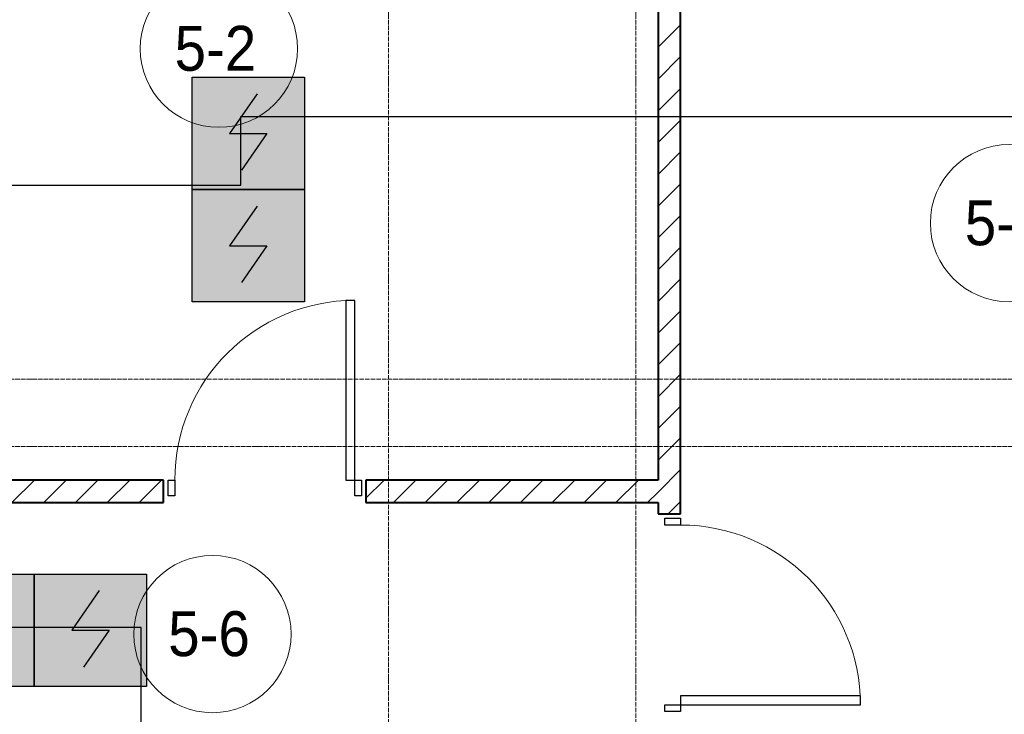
# Model space of a CAD drawing. Header units: millimetres. Extents: x -816133 to 919604, y 87941 to 147341.
# Tile 205 of 256: x 133245 to 137626, y 134040 to 137132. Entities that reach past the tile are written whole.
import ezdxf

# ---------------------------------------------------------------- set-up
doc = ezdxf.new("R2010")
doc.units = ezdxf.units.MM
doc.linetypes.add('ADSK_Линия сетки', pattern=[25, 20, -2.5, 0, -2.5])
doc.linetypes.add('Линия сетки', pattern=[25, 20, -2.5, 0, -2.5])
for name, color, linetype, lineweight in [('A-010-A_ROOM', 7, 'Continuous', 20), ('A-200-M_WALL_INT', 7, 'Continuous', 18), ('A-200-M_WALL_PAT', 7, 'Continuous', 40), ('A-325-M_DOOR', 7, 'Continuous', 18), ('Z-030-M_GRID', 7, 'Continuous', 9), ('СОУЭ', 1, 'Continuous', 30), ('СС-011-ПОЖ-СИГНАЛИЗАЦИЯ', 1, 'Continuous', 30)]:
    doc.layers.add(name, color=color, linetype=linetype, lineweight=lineweight)
doc.layers.add('EI_HATCH_GALV', color=7, linetype='Continuous')
doc.styles.add('Arial_2', font='arial.ttf', dxfattribs={"width": 0.9, "height": 400})

# ---------------------------------------------------------------- blocks, each defined once
blk = doc.blocks.new('13эт')
at = {"layer": 'A-010-A_ROOM', "color": 9}
for centre in [(409441.1, 137003.3), (412956.5, 136226.6), (409412.4, 134397.5)]:
    blk.add_circle(centre, 350, dxfattribs=at)
at = {"layer": 'A-200-M_WALL_INT', "color": 9, "lineweight": 40}
for p, q in [((411395.4, 138032.9), (411395.4, 135082.9)), ((411495.4, 134932.9), (411495.4, 138032.9)), ((409195.4, 135082.9), (407595.4, 135082.9)), ((409195.4, 134982.9), (409195.4, 135082.9)), ((411395.4, 135082.9), (410095.4, 135082.9)), ((410095.4, 135082.9), (410095.4, 134982.9)), ((407595.4, 134982.9), (409195.4, 134982.9)), ((410095.4, 134982.9), (411395.4, 134982.9)), ((411395.4, 134982.9), (411395.4, 134932.9)), ((411395.4, 134932.9), (411495.4, 134932.9))]:
    blk.add_line(p, q, dxfattribs=at)
at = {"layer": 'A-200-M_WALL_PAT', "color": 9, "linetype": 'Continuous', "lineweight": 9}
for p, q in [((411395.4, 137009.5), (411495.4, 137109.5)), ((411395.4, 136868.1), (411495.4, 136968.1)), ((411395.4, 136726.7), (411495.4, 136826.7)), ((411395.4, 136585.3), (411495.4, 136685.3)), ((411395.4, 136443.8), (411495.4, 136543.8)), ((411395.4, 136302.4), (411495.4, 136402.4)), ((411395.4, 136161), (411495.4, 136261)), ((411395.4, 136019.6), (411495.4, 136119.6)), ((411395.4, 135878.1), (411495.4, 135978.1)), ((411395.4, 135736.7), (411495.4, 135836.7)), ((411395.4, 135595.3), (411495.4, 135695.3)), ((411395.4, 135453.9), (411495.4, 135553.9)), ((411395.4, 135312.5), (411495.4, 135412.5)), ((411395.4, 135171), (411495.4, 135271)), ((411395.4, 135029.6), (411495.4, 135129.6)), ((408520.3, 134982.9), (408620.3, 135082.9)), ((408661.7, 134982.9), (408761.7, 135082.9)), ((408803.1, 134982.9), (408903.1, 135082.9)), ((408944.6, 134982.9), (409044.6, 135082.9)), ((409086, 134982.9), (409186, 135082.9)), ((410095.4, 135002.4), (410175.9, 135082.9)), ((410217.4, 134982.9), (410317.4, 135082.9)), ((410358.8, 134982.9), (410458.8, 135082.9)), ((410500.2, 134982.9), (410600.2, 135082.9)), ((410641.6, 134982.9), (410741.6, 135082.9)), ((410783, 134982.9), (410883, 135082.9)), ((410924.5, 134982.9), (411024.5, 135082.9)), ((411065.9, 134982.9), (411165.9, 135082.9)), ((411207.3, 134982.9), (411307.3, 135082.9)), ((411348.7, 134982.9), (411395.4, 135029.6)), ((411440.1, 134932.9), (411495.4, 134988.2))]:
    blk.add_line(p, q, dxfattribs=at)
at = {"layer": 'A-325-M_DOOR', "color": 9, "lineweight": 30}
for p, q in [((410005.4, 135882.9), (410005.4, 135082.9)), ((410045.4, 135882.9), (410005.4, 135882.9)), ((410045.4, 135082.9), (410045.4, 135882.9)), ((410045.4, 135082.9), (410045.4, 135882.9)), ((409215.4, 135082.9), (409245.4, 135082.9)), ((409215.4, 135012.9), (409215.4, 135082.9)), ((409245.4, 135082.9), (409245.4, 135012.9)), ((410005.4, 135082.9), (410045.4, 135082.9)), ((410045.4, 135082.9), (410075.4, 135082.9)), ((410045.4, 135012.9), (410045.4, 135082.9)), ((410075.4, 135082.9), (410075.4, 135012.9)), ((409245.4, 135012.9), (409215.4, 135012.9)), ((410075.4, 135012.9), (410045.4, 135012.9)), ((411425.4, 134912.9), (411495.4, 134912.9)), ((411425.4, 134882.9), (411425.4, 134912.9)), ((411495.4, 134882.9), (411425.4, 134882.9)), ((411495.4, 134912.9), (411495.4, 134882.9)), ((412295.4, 134122.9), (411495.4, 134122.9)), ((411495.4, 134122.9), (411495.4, 134082.9)), ((412295.4, 134082.9), (412295.4, 134122.9)), ((411425.4, 134082.9), (411495.4, 134082.9)), ((411425.4, 134052.9), (411425.4, 134082.9)), ((411495.4, 134052.9), (411425.4, 134052.9)), ((411495.4, 134082.9), (412295.4, 134082.9)), ((411495.4, 134082.9), (412295.4, 134082.9)), ((411495.4, 134082.9), (411495.4, 134052.9))]:
    blk.add_line(p, q, dxfattribs=at)
at = {"layer": 'A-325-M_DOOR', "color": 9, "lineweight": 9}
for centre, start, end in [((410045.4, 135082.9), 90, 180), ((411495.4, 134082.9), 0, 90)]:
    blk.add_arc(centre, 800, start, end, dxfattribs=at)
at = {"layer": 'Z-030-M_GRID', "color": 9, "linetype": 'Линия сетки'}
for p, q in [((410195.4, 117558.7), (410195.4, 138582.9)), ((411295.4, 117558.7), (411295.4, 138582.9))]:
    blk.add_line(p, q, dxfattribs=at)
at = {"layer": 'Z-030-M_GRID', "color": 9, "linetype": 'ADSK_Линия сетки'}
for p, q in [((443695.4, 135532.9), (400654.3, 135532.9)), ((443695.4, 135232.9), (399384.3, 135232.9))]:
    blk.add_line(p, q, dxfattribs=at)
at = {"layer": 'A-010-A_ROOM', "color": 9, "style": 'Arial_2', "width": 0.9}
for s, p in [('5-2', (409244.1, 136905.1)), ('5-3', (412759.6, 136128.3)), ('5-6', (409215.5, 134299.2))]:
    blk.add_text(s, height=200, dxfattribs=at).set_placement(p)
blk = doc.blocks.new('ИП 212-64 прот.R3')
at = {"layer": 'EI_HATCH_GALV', "lineweight": 30, "true_color": 0xffffff}
h = blk.add_hatch(color=7, dxfattribs=at)
h.dxf.hatch_style = 1
h.paths.add_polyline_path([(-2.5, 2.5), (2.5, 2.5), (2.5, -2.5), (-2.5, -2.5)])
at = {"color": 1, "linetype": 'ByBlock', "lineweight": -2}
for p, q in [((0.397, 1.766), (-0.83, 0)), ((-0.83, 0), (0.829, 0)), ((0.829, 0), (-0.306, -1.637))]:
    blk.add_line(p, q, dxfattribs=at)
at = {"color": 1, "linetype": 'ByBlock', "lineweight": -2, "ltscale": 0.1}
blk.add_lwpolyline([(-2.5, 2.5), (2.5, 2.5), (2.5, -2.5), (-2.5, -2.5)], close=True, dxfattribs=at)

msp = doc.modelspace()

# ---------------------------------------------------------------- linework, layer by layer
at = {"layer": 'СС-011-ПОЖ-СИГНАЛИЗАЦИЯ', "ltscale": 100}
msp.add_lwpolyline([(134702.2, 131073.4), (134702.2, 131999.3), (135343.9, 131999.3), (135343.9, 133190.2), (134152.2, 133190.2), (134152.2, 132090.9), (133785.6, 132090.9), (133785.6, 134426.9), (130164.8, 134426.9), (130164.8, 132594.8), (128820.4, 132594.8), (128820.4, 137114), (129889.8, 137114), (129889.8, 136396.5), (134228.6, 136396.5), (134228.6, 136701.8), (137834.1, 136701.8), (137834.1, 134854.4)], dxfattribs=at)

# ---------------------------------------------------------------- block references
at = {"layer": 'СОУЭ', "color": 6, "xscale": 100, "yscale": 100, "zscale": 100}
for p in [(134261.9, 136626.3), (134261.9, 136126.3), (133059.7, 134414.1), (133559.7, 134414.1)]:
    msp.add_blockref('ИП 212-64 прот.R3', p, dxfattribs=at)
at = {"layer": 'СС-011-ПОЖ-СИГНАЛИЗАЦИЯ', "color": 9, "lineweight": 30}
msp.add_blockref('13эт', (-275309.7, 0), dxfattribs=at)

doc.saveas('drawing.dxf')
